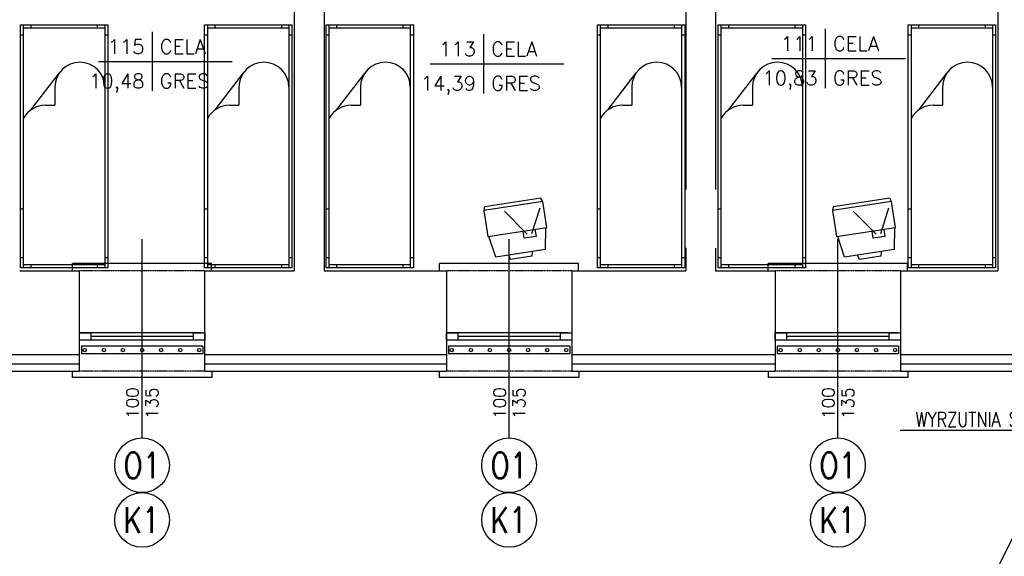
# Model space of a CAD drawing. Header units: millimetres. Extents: x 50026 to 146998, y 1038179 to 1573505.
# Tile 34 of 122: x 59510 to 60335, y 1038827 to 1039276. Entities that reach past the tile are written whole.
import ezdxf
from ezdxf.enums import TextEntityAlignment as Align

# ---------------------------------------------------------------- set-up
doc = ezdxf.new("R2010")
doc.units = ezdxf.units.MM
doc.header["$LTSCALE"] = 0.025
doc.linetypes.add('HIDDEN', pattern=[0.375, 0.25, -0.125])
for name, color, linetype in [('2D-MEBLE', 3, 'Continuous'), ('2D-WYMIARY', 2, 'Continuous'), ('_w- koty', 7, 'Continuous'), ('kraty', 5, 'Continuous'), ('ocieplenie', 8, 'Continuous'), ('OKNA OPISY', 7, 'Continuous'), ('OKNO', 2, 'Continuous'), ('opis pomieszczen', 2, 'Continuous'), ('OTWORY', 3, 'Continuous'), ('parapet', 5, 'Continuous'), ('zA_DRZWI OPISY', 7, 'Continuous'), ('zA_okna opisy', 7, 'Continuous'), ('ściany', 5, 'Continuous')]:
    doc.layers.add(name, color=color, linetype=linetype)
doc.styles.add('ROMANS', font='romans.shx', dxfattribs={"width": 0.7})
doc.styles.add('STYLE1', font='romans.shx', dxfattribs={"height": 10})
doc.linetypes.add('BATTING', pattern='A,0.00254,-2.54,[134,ltypeshp.shx,S=2.54,R=0,X=-2.54,Y=0],-5.08,[134,ltypeshp.shx,S=2.54,R=180,X=2.54,Y=0],-2.54', length=10.16254)

# ---------------------------------------------------------------- blocks, each defined once
blk = doc.blocks.new('tabela-pow')
at = {"layer": '2D-WYMIARY', "ltscale": 10}
for p, q in [((0, 24.8), (0, -24.8)), ((-44.8, 0), (67.2, 0))]:
    blk.add_line(p, q, dxfattribs=at)
at = {"layer": '2D-WYMIARY', "ltscale": 10, "style": 'STYLE1', "width": 0.7}
for tag, p in [('NR', (-6.4, 6.4)), ('POW', (-6.4, -22.4))]:
    blk.add_attdef(tag, text='', height=16, rotation=360, dxfattribs=at).set_placement(p, align=Align.RIGHT)
for tag, p in [('NAZWA', (6.4, 6.4)), ('POSADZKA', (6.4, -22.4))]:
    blk.add_attdef(tag, p, '', height=16, rotation=360, dxfattribs=at)
blk = doc.blocks.new('łóżko')
at = {"layer": '2D-MEBLE', "color": 3}
for p, q in [((-113.91, 41.23), (81.09, 41.23)), ((-113.91, -28.77), (-113.91, 41.23)), ((-105.91, 38.73), (-105.91, 41.23)), ((73.09, 41.23), (73.09, 38.73)), ((81.09, 41.23), (81.09, -28.77)), ((-113.91, 38.73), (81.09, 38.73)), ((-113.91, 32.73), (-111.41, 32.73)), ((-111.41, -26.27), (-111.41, 38.73)), ((78.59, 38.73), (78.59, -26.27)), ((78.59, 32.73), (81.09, 32.73)), ((-63.84, -1.27), (-49.4, -1.27)), ((-49.4, -8.77), (-49.4, -1.27)), ((-111.41, -20.27), (-113.91, -20.27)), ((81.09, -20.27), (78.59, -20.27)), ((81.09, -26.27), (-113.91, -26.27)), ((81.09, -28.77), (-113.91, -28.77)), ((-105.91, -28.77), (-105.91, -26.27)), ((34.09, -26.27), (34.09, -28.77)), ((73.09, -26.27), (73.09, -28.77))]:
    blk.add_line(p, q, dxfattribs=at)
at = {"layer": '2D-MEBLE', "color": 3, "linetype": 'Continuous'}
blk.add_line((-45.87, -20.12), (-75.41, 2.41), dxfattribs=at)
for centre, start, end in [((-63.84, 18.73), 90, 270), ((-29.4, -8.77), 180, 241.04498)]:
    blk.add_arc(centre, 20, start, end, dxfattribs=at)
blk = doc.blocks.new('tv')
at = {"layer": '2D-MEBLE', "color": 3, "ltscale": 10}
for p, q in [((-11.04, 21.31), (6.32, 26.93)), ((6.32, 26.93), (25.64, -10.36)), ((-11.5, 22.2), (-31.04, 12.07)), ((11.5, -22.2), (-11.5, 22.2)), ((11.38, 17.16), (15.39, 18.11)), ((15.39, 18.11), (23.67, 2.13)), ((-31.04, 12.07), (-33.24, 9.8)), ((-33.24, 9.8), (-11.15, -32.81)), ((-31.04, 12.07), (-8.03, -32.32)), ((-2.86, 12.03), (-25.22, 11.71)), ((-1.02, 8.48), (-13.19, -15.85)), ((-6.9, 13.32), (-1.58, 16.08)), ((-1.58, 16.08), (3.03, 7.2)), ((3.03, 7.2), (-2.3, 4.44)), ((23.67, 2.13), (20.58, -0.6)), ((25.64, -10.36), (11.04, -21.31)), ((-8.03, -32.32), (11.5, -22.2)), ((-11.15, -32.81), (-8.03, -32.32))]:
    blk.add_line(p, q, dxfattribs=at)

msp = doc.modelspace()

# ---------------------------------------------------------------- linework, layer by layer
at = {"layer": '_w- koty', "color": 1, "linetype": 'ByBlock'}
for p, q in [((60322.21693, 1038803.91335), (60459.47395, 1039077.39316)), ((60247.29516, 1038932.41473), (60432.89431, 1038932.41473))]:
    msp.add_line(p, q, dxfattribs=at)
at = {"layer": 'kraty', "color": 7}
for p, q in [((59662.94085, 1039002.78941), (59561.30859, 1039002.78941)), ((59561.30859, 1039002.78941), (59561.30859, 1038996.38941)), ((59662.94085, 1038996.38941), (59561.30859, 1038996.38941)), ((59662.94085, 1039002.78941), (59662.94085, 1038996.38941)), ((59970.44085, 1039002.78941), (59868.80859, 1039002.78941)), ((59868.80859, 1039002.78941), (59868.80859, 1038996.38941)), ((59970.44085, 1038996.38941), (59868.80859, 1038996.38941)), ((59970.44085, 1039002.78941), (59970.44085, 1038996.38941)), ((60245.94085, 1039002.78941), (60144.30859, 1039002.78941)), ((60144.30859, 1039002.78941), (60144.30859, 1038996.38941)), ((60245.94085, 1038996.38941), (60144.30859, 1038996.38941)), ((60245.94085, 1039002.78941), (60245.94085, 1038996.38941))]:
    msp.add_line(p, q, dxfattribs=at)
for centre in [(59564.16239, 1038999.58941), (59580.14983, 1038999.58941), (59596.13728, 1038999.58941), (59612.12472, 1038999.58941), (59628.11216, 1038999.58941), (59644.0996, 1038999.58941), (59660.08705, 1038999.58941), (59871.66239, 1038999.58941), (59887.64983, 1038999.58941), (59903.63728, 1038999.58941), (59919.62472, 1038999.58941), (59935.61216, 1038999.58941), (59951.5996, 1038999.58941), (59967.58705, 1038999.58941), (60147.16239, 1038999.58941), (60163.14983, 1038999.58941), (60179.13728, 1038999.58941), (60195.12472, 1038999.58941), (60211.11216, 1038999.58941), (60227.0996, 1038999.58941), (60243.08705, 1038999.58941)]:
    msp.add_circle(centre, 1.39158, dxfattribs=at)
at = {"layer": 'ocieplenie', "linetype": 'BATTING', "ltscale": 20}
for p, q in [((59459.62472, 1038988.02916), (59559.62472, 1038988.02916)), ((59664.62472, 1038988.02916), (59867.12472, 1038988.02916)), ((59972.12472, 1038988.02916), (60142.62472, 1038988.02916)), ((60247.62472, 1038988.02916), (60453.3864, 1038988.02916))]:
    msp.add_line(p, q, dxfattribs=at)
at = {"layer": 'OKNA OPISY'}
for p, q in [((59612.12472, 1038925.96106), (59612.12472, 1039092.5619)), ((59919.62472, 1038925.96106), (59919.62472, 1039092.5619)), ((60195.12472, 1038925.96106), (60195.12472, 1039092.5619))]:
    msp.add_line(p, q, dxfattribs=at)
at = {"layer": 'OKNO', "color": 1}
for p, q in [((59661.65483, 1039014.02916), (59559.62472, 1039014.02916)), ((59969.15483, 1039014.02916), (59867.12472, 1039014.02916)), ((60244.65483, 1039014.02916), (60142.62472, 1039014.02916)), ((59661.65483, 1039008.02916), (59559.62472, 1039008.02916)), ((59655.14458, 1039011.02916), (59569.10486, 1039011.02916)), ((59969.15483, 1039008.02916), (59867.12472, 1039008.02916)), ((59962.64458, 1039011.02916), (59876.60486, 1039011.02916)), ((60244.65483, 1039008.02916), (60142.62472, 1039008.02916)), ((60238.14458, 1039011.02916), (60152.10486, 1039011.02916))]:
    msp.add_line(p, q, dxfattribs=at)
at = {"layer": 'OKNO', "color": 2}
for points in [[(59559.62472, 1039008.02916), (59559.62472, 1039014.02916), (59569.10486, 1039014.02916), (59569.10486, 1039008.02916)], [(59655.14458, 1039008.02916), (59655.14458, 1039014.02916), (59664.62472, 1039014.02916), (59664.62472, 1039008.02916)], [(59867.12472, 1039008.02916), (59867.12472, 1039014.02916), (59876.60486, 1039014.02916), (59876.60486, 1039008.02916)], [(59962.64458, 1039008.02916), (59962.64458, 1039014.02916), (59972.12472, 1039014.02916), (59972.12472, 1039008.02916)], [(60142.62472, 1039008.02916), (60142.62472, 1039014.02916), (60152.10486, 1039014.02916), (60152.10486, 1039008.02916)], [(60238.14458, 1039008.02916), (60238.14458, 1039014.02916), (60247.62472, 1039014.02916), (60247.62472, 1039008.02916)]]:
    msp.add_lwpolyline(points, close=True, dxfattribs=at)
at = {"layer": 'OTWORY', "color": 7, "linetype": 'HIDDEN'}
for p, q in [((59664.62472, 1039066.02916), (59559.62472, 1039066.02916)), ((59972.12472, 1039066.02916), (59867.12472, 1039066.02916)), ((60247.62472, 1039066.02916), (60142.62472, 1039066.02916)), ((59664.62472, 1038982.02916), (59559.62472, 1038982.02916)), ((59972.12472, 1038982.02916), (59867.12472, 1038982.02916)), ((60247.62472, 1038982.02916), (60142.62472, 1038982.02916))]:
    msp.add_line(p, q, dxfattribs=at)
at = {"layer": 'parapet', "color": 2}
for p, q in [((59553.83113, 1039066.02916), (59553.83113, 1039072.23067)), ((59670.41831, 1039072.23067), (59553.83113, 1039072.23067)), ((59670.41831, 1039066.02916), (59670.41831, 1039072.23067)), ((59861.33113, 1039066.02916), (59861.33113, 1039072.23067)), ((59977.91831, 1039072.23067), (59861.33113, 1039072.23067)), ((59977.91831, 1039066.02916), (59977.91831, 1039072.23067)), ((60136.83113, 1039066.02916), (60136.83113, 1039072.23067)), ((60253.41831, 1039072.23067), (60136.83113, 1039072.23067)), ((60253.41831, 1039066.02916), (60253.41831, 1039072.23067)), ((59553.62472, 1038982.02916), (59553.62472, 1038976.53689)), ((59670.62472, 1038982.02916), (59670.62472, 1038976.53689)), ((59861.12472, 1038982.02916), (59861.12472, 1038976.53689)), ((59978.12472, 1038982.02916), (59978.12472, 1038976.53689)), ((60136.62472, 1038982.02916), (60136.62472, 1038976.53689)), ((60253.62472, 1038982.02916), (60253.62472, 1038976.53689)), ((59670.62472, 1038976.53689), (59553.62472, 1038976.53689)), ((59978.12472, 1038976.53689), (59861.12472, 1038976.53689)), ((60253.62472, 1038976.53689), (60136.62472, 1038976.53689))]:
    msp.add_line(p, q, dxfattribs=at)
at = {"layer": 'zA_okna opisy', "color": 7, "linetype": 'Continuous'}
for centre in [(59612.12472, 1038903.04921), (59919.62472, 1038903.04921), (60195.12472, 1038903.04921), (59612.12472, 1038857.2255), (59919.62472, 1038857.2255), (60195.12472, 1038857.2255)]:
    msp.add_circle(centre, 22.91185, dxfattribs=at)
at = {"layer": 'ściany'}
for p, q in [((60067.62472, 1039602.02916), (60067.62472, 1039134.27885)), ((60092.62472, 1039602.02916), (60092.62472, 1039134.27885)), ((59739.62472, 1039428.02916), (59739.62472, 1039066.02916)), ((59764.62472, 1039428.02916), (59764.62472, 1039066.02916)), ((60329.154, 1039428.02916), (60329.154, 1039066.02916)), ((60067.62472, 1039085.24865), (60067.62472, 1039066.02916)), ((60092.62472, 1039084.96537), (60092.62472, 1039066.02916)), ((59509.62472, 1039066.02916), (59559.62472, 1039066.02916)), ((59559.62472, 1038982.02916), (59559.62472, 1039066.02916)), ((59664.62472, 1039066.02916), (59739.62472, 1039066.02916)), ((59664.62472, 1038982.02916), (59664.62472, 1039066.02916)), ((59764.62472, 1039066.02916), (59867.12472, 1039066.02916)), ((59867.12472, 1039066.02916), (59867.12472, 1038982.02916)), ((59972.12472, 1039066.02916), (60067.62472, 1039066.02916)), ((59972.12472, 1039066.02916), (59972.12472, 1038982.02916)), ((60092.62472, 1039066.02916), (60142.62472, 1039066.02916)), ((60142.62472, 1039066.02916), (60142.62472, 1038982.02916)), ((60142.62472, 1039066.02916), (60142.62472, 1038982.02916)), ((60247.62472, 1039066.02916), (60329.154, 1039066.02916)), ((60247.62472, 1039066.02916), (60247.62472, 1038982.02916)), ((60247.62472, 1039066.02916), (60247.62472, 1038982.02916)), ((59459.62472, 1038996.02916), (59559.62472, 1038996.02916)), ((59664.62472, 1038996.02916), (59867.12472, 1038996.02916)), ((59972.12472, 1038996.02916), (60142.62472, 1038996.02916)), ((60247.62472, 1038996.02916), (60453.3864, 1038996.02916)), ((59459.62472, 1038982.02916), (59559.62472, 1038982.02916)), ((59664.62472, 1038982.02916), (59867.12472, 1038982.02916)), ((59972.12472, 1038982.02916), (60142.62472, 1038982.02916)), ((60247.62472, 1038982.02916), (60453.3864, 1038982.02916))]:
    msp.add_line(p, q, dxfattribs=at)
at = {"layer": 'ściany', "color": 7}
msp.add_line((59817.12472, 1039066.02916), (59867.12472, 1039066.02916), dxfattribs=at)

# ---------------------------------------------------------------- block references
at = {"layer": 'opis pomieszczen', "color": 2, "linetype": 'Continuous'}
ref = msp.add_blockref('tabela-pow', (60184.55744, 1039243.98669), dxfattribs=at)
ref.add_attrib('NAZWA', 'CELA', (60190.95744, 1039250.38669), dxfattribs={"layer": '2D-WYMIARY', "ltscale": 10, "height": 12, "rotation": 360, "style": 'ROMANS'})
ref.add_attrib('POSADZKA', 'GRES', (60190.95744, 1039221.58669), dxfattribs={"layer": '2D-WYMIARY', "ltscale": 10, "height": 12, "rotation": 360, "style": 'ROMANS'})
ref.add_attrib('NR', '111', dxfattribs={"layer": '2D-WYMIARY', "ltscale": 10, "height": 12, "rotation": 360, "style": 'ROMANS'}).set_placement((60178.15744, 1039250.38669), align=Align.RIGHT)
ref.add_attrib('POW', '10,83', dxfattribs={"layer": '2D-WYMIARY', "ltscale": 10, "height": 12, "rotation": 360, "style": 'ROMANS'}).set_placement((60178.15744, 1039221.58669), align=Align.RIGHT)
ref = msp.add_blockref('tabela-pow', (59620.57424, 1039241.53694), dxfattribs=at)
ref.add_attrib('NAZWA', 'CELA', (59626.97424, 1039247.93694), dxfattribs={"layer": '2D-WYMIARY', "ltscale": 10, "height": 12, "rotation": 360, "style": 'ROMANS'})
ref.add_attrib('POSADZKA', 'GRES', (59626.97424, 1039219.13694), dxfattribs={"layer": '2D-WYMIARY', "ltscale": 10, "height": 12, "rotation": 360, "style": 'ROMANS'})
ref.add_attrib('NR', '115', dxfattribs={"layer": '2D-WYMIARY', "ltscale": 10, "height": 12, "rotation": 360, "style": 'ROMANS'}).set_placement((59614.17424, 1039247.93694), align=Align.RIGHT)
ref.add_attrib('POW', '10,48', dxfattribs={"layer": '2D-WYMIARY', "ltscale": 10, "height": 12, "rotation": 360, "style": 'ROMANS'}).set_placement((59614.17424, 1039219.13694), align=Align.RIGHT)
ref = msp.add_blockref('tabela-pow', (59898.27188, 1039239.48933), dxfattribs=at)
ref.add_attrib('NAZWA', 'CELA', (59904.67188, 1039245.88933), dxfattribs={"layer": '2D-WYMIARY', "ltscale": 10, "height": 12, "rotation": 360, "style": 'ROMANS'})
ref.add_attrib('POSADZKA', 'GRES', (59904.67188, 1039217.08933), dxfattribs={"layer": '2D-WYMIARY', "ltscale": 10, "height": 12, "rotation": 360, "style": 'ROMANS'})
ref.add_attrib('NR', '113', dxfattribs={"layer": '2D-WYMIARY', "ltscale": 10, "height": 12, "rotation": 360, "style": 'ROMANS'}).set_placement((59891.87188, 1039245.88933), align=Align.RIGHT)
ref.add_attrib('POW', '14,39', dxfattribs={"layer": '2D-WYMIARY', "ltscale": 10, "height": 12, "rotation": 360, "style": 'ROMANS'}).set_placement((59891.87188, 1039217.08933), align=Align.RIGHT)
at = {"layer": 'ściany', "color": 2, "xscale": 1.044999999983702, "yscale": 1.044999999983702, "zscale": 1.045, "rotation": 270}
for p in [(59540.39318, 1039153.18254), (59694.65641, 1039153.18254), (59796.43191, 1039153.18254), (60023.73554, 1039153.18254), (60124.88186, 1039153.18254), (60284.19996, 1039153.18254)]:
    msp.add_blockref('łóżko', p, dxfattribs=at)
at = {"layer": 'ściany', "color": 2, "rotation": 251.3923340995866}
for p in [(59926.48433, 1039098.55135), (60218.77497, 1039098.55135)]:
    msp.add_blockref('tv', p, dxfattribs=at)

# ---------------------------------------------------------------- texts
at = {"layer": 'zA_DRZWI OPISY', "color": 7, "style": 'ROMANS', "width": 0.8}
msp.add_text('WYRZUTNIA ŚCIENNA', height=12.3096806, dxfattribs=at).set_placement((60260.05873, 1038935.368))
at = {"layer": 'zA_okna opisy', "color": 7, "style": 'ROMANS'}
for s, p in [('100', (59609.28637, 1038941.96408)), ('135', (59625.61148, 1038941.88878)), ('100', (59916.78637, 1038941.96408)), ('135', (59933.11148, 1038941.88878)), ('100', (60192.28637, 1038941.96408)), ('135', (60208.61148, 1038941.88878))]:
    msp.add_text(s, height=10.258067, rotation=90, dxfattribs=at).set_placement(p)
at = {"layer": 'zA_okna opisy', "color": 2, "style": 'ROMANS', "width": 0.8}
for s, p in [('O1', (59596.54647, 1038892.17392)), ('O1', (59904.04647, 1038892.17392)), ('O1', (60179.54647, 1038892.17392)), ('K1', (59596.54647, 1038846.35021)), ('K1', (59904.04647, 1038846.35021)), ('K1', (60179.54647, 1038846.35021))]:
    msp.add_text(s, height=21.541941, dxfattribs=at).set_placement(p)

doc.saveas('drawing.dxf')
